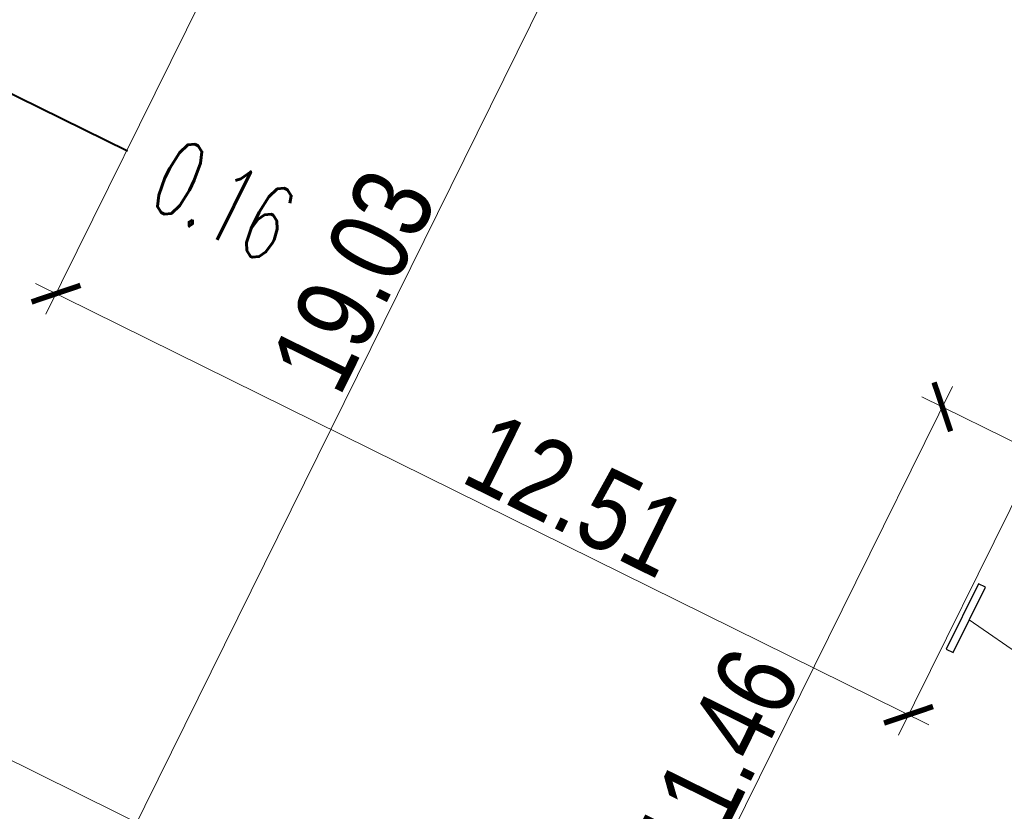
# Model space of a CAD drawing. Header units: metres. Extents: x 7506071 to 7508568, y 5798919 to 5800648.
# Tile 66 of 96: x 7507461 to 7507474, y 5799538 to 5799548. Entities that reach past the tile are written whole.
import ezdxf
from ezdxf import colors
from ezdxf.entities.mleader import LeaderData, LeaderLine
from ezdxf.enums import TextEntityAlignment as Align
from ezdxf.math import Vec2, Vec3

# ---------------------------------------------------------------- set-up
doc = ezdxf.new("R2010")
doc.units = ezdxf.units.M
doc.layers.get('0').update_dxf_attribs({"color": 250, "lineweight": 9})
doc.layers.get('Defpoints').update_dxf_attribs({"color": 254, "lineweight": 0})
for name, color, linetype, lineweight in [('IS-KD-czysta', 92, 'Continuous', 40), ('IS-KD-opis', 98, 'Continuous', 20), ('IS-W-przylacze-opis', 168, 'Continuous', 30), ('IS-xref', 250, 'Continuous', 9), ('x_Marki_$0$1135_siatka_kwadratow_znak_wewn', 7, 'Continuous', 13), ('x_Marki_$0$krawężnik zew', 250, 'Continuous', 30)]:
    doc.layers.add(name, color=color, linetype=linetype, lineweight=lineweight)
doc.layers.add('x_Marki_$0$xref', color=7, linetype='Continuous')
doc.styles.add('IS-0.6', font='simplex.shx', dxfattribs={"width": 0.6})
doc.styles.add('x_Marki_$0$ARIAL_CE', font='arial.ttf', dxfattribs={"width": 0.8})
doc.styles.add('x_Marki_$0$styl1', font='arial.ttf')
doc.dimstyles.new('x_Marki_$0$AGP-1 PZT', dxfattribs={"dimscale": 3, "dimtxt": 0.35, "dimasz": 0.16, "dimexe": 0.1, "dimexo": 0.3, "dimgap": 0.02, "dimtad": 1, "dimdec": 1, "dimtxsty": 'x_Marki_$0$ARIAL_CE', "dimblk": 'x_Marki_$0$_ArchTick', "dimcen": 0.5, "dimdle": 0.1, "dimclrd": 256, "dimclre": 256, "dimclrt": 256, "dimadec": 0, "dimazin": 2, "dimtfac": 1, "dimtdec": 0, "dimtofl": 0, "dimtmove": 1, "dimatfit": 3, "dimldrblk": 'x_Marki_$0$_OBLIQUE', "dimfxl": 0.6, "dimtvp": 0.5, "dimtolj": 1, "dimtzin": 0, "dimlwd": 0, "dimlwe": 0, "dimarcsym": 0})

# ---------------------------------------------------------------- blocks, each defined once
blk = doc.blocks.new('x_Marki_$0$_ArchTick')
at = {"color": 0, "linetype": 'ByBlock', "const_width": 0.15}
blk.add_lwpolyline([(-0.5, -0.5), (0.5, 0.5)], dxfattribs=at)
blk = doc.blocks.new('*D384')
at = {"layer": 'Defpoints', "color": 0, "transparency": 16777216}
for p in [(7507458.065, 5799537.869, 0), (7507476.932, 5799530.626), (7507476.107, 5799528.956, 0)]:
    blk.add_point(p, dxfattribs=at)
at = {"layer": 'x_Marki_$0$1135_siatka_kwadratow_znak_wewn', "lineweight": 0, "transparency": 16777216}
for p, q in [((7507458.464, 5799538.676), (7507459.023, 5799539.808)), ((7507458.622, 5799539.672), (7507477.201, 5799530.493)), ((7507476.506, 5799529.763), (7507477.065, 5799530.895))]:
    blk.add_line(p, q, dxfattribs=at)
at = {"layer": 'x_Marki_$0$1135_siatka_kwadratow_znak_wewn', "lineweight": 0, "transparency": 16777216, "xscale": 0.48, "yscale": 0.48, "zscale": 0.48}
for p, rotation in [((7507458.89, 5799539.539), 153.7086486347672), ((7507476.932, 5799530.626), 333.7086486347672)]:
    blk.add_blockref('x_Marki_$0$_ArchTick', p, dxfattribs=dict(at, rotation=rotation))
at = {"layer": 'x_Marki_$0$1135_siatka_kwadratow_znak_wewn', "transparency": 16777216, "insert": (7507467.688, 5799535.858), "char_height": 1.05, "attachment_point": 5, "rotation": 333.7086, "style": 'x_Marki_$0$ARIAL_CE'}
blk.add_mtext('\\A1;20.12', dxfattribs=at)
blk = doc.blocks.new('x_Marki_$0$_OBLIQUE')
at = {"color": 0, "linetype": 'ByBlock'}
blk.add_line((-0.5, -0.5), (0.5, 0.5), dxfattribs=at)
blk = doc.blocks.new('*D385')
at = {"layer": 'Defpoints', "color": 0, "transparency": 16777216}
for p in [(7507466.495, 5799554.931, 0), (7507458.065, 5799537.869), (7507461.68, 5799536.083)]:
    blk.add_point(p, dxfattribs=at)
at = {"layer": 'x_Marki_$0$1135_siatka_kwadratow_znak_wewn', "lineweight": 0, "transparency": 16777216}
for p, q in [((7507467.301, 5799554.532), (7507470.378, 5799553.012)), ((7507470.242, 5799553.414), (7507461.547, 5799535.814)), ((7507458.872, 5799537.471), (7507461.949, 5799535.95))]:
    blk.add_line(p, q, dxfattribs=at)
at = {"layer": 'x_Marki_$0$1135_siatka_kwadratow_znak_wewn', "lineweight": 0, "transparency": 16777216, "xscale": 0.48, "yscale": 0.48, "zscale": 0.48}
for p, rotation in [((7507470.109, 5799553.145), 63.70864857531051), ((7507461.68, 5799536.083), 243.7086485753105)]:
    blk.add_blockref('x_Marki_$0$_ArchTick', p, dxfattribs=dict(at, rotation=rotation))
at = {"layer": 'x_Marki_$0$1135_siatka_kwadratow_znak_wewn', "transparency": 16777216, "insert": (7507465.36, 5799544.878), "char_height": 1.05, "attachment_point": 5, "rotation": 63.7086, "style": 'x_Marki_$0$ARIAL_CE'}
blk.add_mtext('\\A1;19.03', dxfattribs=at)
blk = doc.blocks.new('*D358')
at = {"layer": 'Defpoints', "color": 0, "transparency": 16777216}
for p in [(7507466.495, 5799554.931, 0), (7507477.71, 5799549.389, 0), (7507472.661, 5799539.169)]:
    blk.add_point(p, dxfattribs=at)
at = {"layer": 'x_Marki_$0$1135_siatka_kwadratow_znak_wewn', "lineweight": 0, "transparency": 16777216}
for p, q in [((7507466.096, 5799554.124), (7507461.312, 5799544.441)), ((7507477.312, 5799548.583), (7507472.528, 5799538.9)), ((7507461.176, 5799544.843), (7507472.93, 5799539.036))]:
    blk.add_line(p, q, dxfattribs=at)
at = {"layer": 'x_Marki_$0$1135_siatka_kwadratow_znak_wewn', "lineweight": 0, "transparency": 16777216, "xscale": 0.48, "yscale": 0.48, "zscale": 0.48}
for p, rotation in [((7507461.445, 5799544.71), 153.7086485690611), ((7507472.661, 5799539.169), 333.708648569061)]:
    blk.add_blockref('x_Marki_$0$_ArchTick', p, dxfattribs=dict(at, rotation=rotation))
at = {"layer": 'x_Marki_$0$1135_siatka_kwadratow_znak_wewn', "transparency": 16777216, "insert": (7507468.289, 5799542.06), "char_height": 1.05, "attachment_point": 5, "rotation": 333.7086, "style": 'x_Marki_$0$ARIAL_CE'}
blk.add_mtext('\\A1;12.51', dxfattribs=at)
blk = doc.blocks.new('*D387')
at = {"layer": 'Defpoints', "color": 0, "transparency": 16777216}
for p in [(7507481.183, 5799539.23), (7507468.03, 5799532.946), (7507476.107, 5799528.956, 0)]:
    blk.add_point(p, dxfattribs=at)
at = {"layer": 'x_Marki_$0$1135_siatka_kwadratow_znak_wewn', "lineweight": 0, "transparency": 16777216}
for p, q in [((7507473.239, 5799543.49), (7507467.897, 5799532.677)), ((7507480.376, 5799539.629), (7507472.837, 5799543.354)), ((7507475.3, 5799529.354), (7507467.761, 5799533.079))]:
    blk.add_line(p, q, dxfattribs=at)
at = {"layer": 'x_Marki_$0$1135_siatka_kwadratow_znak_wewn', "lineweight": 0, "transparency": 16777216, "xscale": 0.48, "yscale": 0.48, "zscale": 0.48}
for p, rotation in [((7507473.106, 5799543.221), 63.70862222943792), ((7507468.03, 5799532.946), 243.7086222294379)]:
    blk.add_blockref('x_Marki_$0$_ArchTick', p, dxfattribs=dict(at, rotation=rotation))
at = {"layer": 'x_Marki_$0$1135_siatka_kwadratow_znak_wewn', "transparency": 16777216, "insert": (7507470.148, 5799538.58), "char_height": 1.05, "attachment_point": 5, "rotation": 63.7086, "style": 'x_Marki_$0$ARIAL_CE'}
blk.add_mtext('\\A1;11.46', dxfattribs=at)
blk = doc.blocks.new('_None')
blk = doc.blocks.new('x_Marki_')
at = {"style": 'x_Marki_$0$styl1'}
for height, rotation, p in [(1.012, 61.5332, (7507450.83, 5799547.076, -0.004)), (1.012, 61.5332, (7507449.724, 5799544.835, -0.004)), (1.012, 61.5332, (7507448.617, 5799542.593, -0.004)), (1.012, 61.5332, (7507447.511, 5799540.351, -0.004)), (1.012, 61.5332, (7507446.472, 5799538.242, -0.004)), (1.012, 61.5332, (7507445.302, 5799535.87, -0.004)), (1.012, 61.5332, (7507444.194, 5799533.624, -0.004)), (1.012, 61.5332, (7507462.18, 5799529.344, -0.004)), (1.012, 61.5332, (7507436.799, 5799518.646, -0.004)), (1.012, 61.5332, (7507435.691, 5799516.405, -0.004)), (1.013, 90, (7506079.936, 5799481.968, 0)), (1.012, 87.8246, (7506078.009, 5799478.198, 0))]:
    blk.add_attdef('P', text='', height=height, rotation=rotation, dxfattribs=at).set_placement(p, align=Align.CENTER)
at = {"color": 7, "style": 'x_Marki_$0$styl1'}
for p in [(7507471.723, 5799543.482, -0.01), (7506079.347, 5799529.274, -0.01), (7506079.347, 5799525.868, -0.01)]:
    blk.add_attdef('I', text='', height=1.012, rotation=359.6814, dxfattribs=at).set_placement(p, align=Align.CENTER)
at = {"layer": 'x_Marki_$0$1135_siatka_kwadratow_znak_wewn', "color": 33, "true_color": 0xd4a371}
dim = blk.add_aligned_dim(p1=(7507466.495, 5799554.931, 0), p2=(7507458.065, 5799537.869), distance=4.032, text='19.03', dimstyle='x_Marki_$0$AGP-1 PZT', override={"dimblk": 'x_Marki_$0$_ArchTick'}, dxfattribs=at)
dim.commit()
dim.dimension.update_dxf_attribs({"geometry": '*D385', "text_midpoint": (7507465.36, 5799544.878)})
for base, p1, p2, angle, text, picture, middle in [((7507472.661, 5799539.169), (7507466.495, 5799554.931, 0), (7507477.71, 5799549.389, 0), 333.7086, '12.51', '*D358', (7507468.025, 5799541.526)), ((7507468.03, 5799532.946), (7507481.183, 5799539.23), (7507476.107, 5799528.956, 0), 243.7086, '11.46', '*D387', (7507470.683, 5799538.316)), ((7507476.932, 5799530.626), (7507458.065, 5799537.869, 0), (7507476.107, 5799528.956, 0), 333.7086, '20.12', '*D384', (7507467.424, 5799535.323))]:
    dim = blk.add_linear_dim(base=base, p1=p1, p2=p2, angle=angle, text=text, dimstyle='x_Marki_$0$AGP-1 PZT', override={"dimblk": 'x_Marki_$0$_ArchTick'}, dxfattribs=at)
    dim.commit()
    dim.dimension.update_dxf_attribs({"geometry": picture, "text_midpoint": middle, "dimtype": 161})

msp = doc.modelspace()

# ---------------------------------------------------------------- block references
at = {"layer": 'IS-xref'}
msp.add_blockref('x_Marki_', (0, 0), dxfattribs=at)

# ---------------------------------------------------------------- next in the draw order: linework, layer by layer
at = {"layer": 'IS-KD-czysta', "ltscale": 2}
msp.add_line((7507462.385, 5799546.585), (7507460.636, 5799547.447), dxfattribs=at)
at = {"layer": 'IS-W-przylacze-opis'}
msp.add_lwpolyline([(7507473.248, 5799539.987), (7507473.672, 5799540.848), (7507473.582, 5799540.892), (7507473.158, 5799540.031)], close=True, dxfattribs=at)

# ---------------------------------------------------------------- next in the draw order: texts
at = {"layer": 'IS-KD-opis', "style": 'IS-0.6', "width": 0.6}
msp.add_text('0.16', height=1, rotation=333.7803, dxfattribs=at).set_placement((7507462.62, 5799545.882))

# ---------------------------------------------------------------- next in the draw order: leaders
at = {"layer": 'IS-W-przylacze-opis'}
ml = msp.add_multileader_mtext('Standard', dxfattribs=at)
ml.set_content('ZWm', color=256, style='IS-0.6')
ml.set_leader_properties(linetype='Continuous', lineweight=9)
ml.set_arrow_properties(name='NONE')
ml.build(insert=Vec2(0, 0))
ml.multileader.update_dxf_attribs({"has_dogleg": 0, "text_left_attachment_type": 6, "text_right_attachment_type": 6, "dogleg_length": 0, "arrow_head_size": 0.25})
ctx = ml.context
ctx.base_point, ctx.char_height, ctx.arrow_head_size, ctx.landing_gap_size, ctx.plane_origin = Vec3(7507474.671, 5799539.583), 1, 0.25, 0.25, Vec3(7507377.764, 5799569.765)
ctx.left_attachment, ctx.right_attachment = 6, 6
notes = []
notes.append((ctx, [(0, (1, 1, 0), (7507474.671, 5799539.583), (1, 0), 0, [(0, [(7507473.46, 5799540.417)], 0, [])])]))
ctx.mtext.insert, ctx.mtext.line_spacing_factor, ctx.mtext.line_spacing_style, ctx.mtext.flow_direction = Vec3(7507474.921, 5799540.783), 0.96, 2, 5
for ctx, leaders in notes:
    for number, flags, end, landing, length, lines in leaders:
        leader = LeaderData()
        leader.index, (leader.has_last_leader_line, leader.has_dogleg_vector, leader.attachment_direction) = number, flags
        leader.last_leader_point, leader.dogleg_vector, leader.dogleg_length = Vec3(end), Vec3(landing), length
        for number, points, colour, breaks in lines:
            line = LeaderLine()
            line.index, line.vertices, line.color, line.breaks = number, Vec3.list(points), colors.encode_raw_color(colour), breaks
            leader.lines.append(line)
        ctx.leaders.append(leader)

doc.saveas('drawing.dxf')
